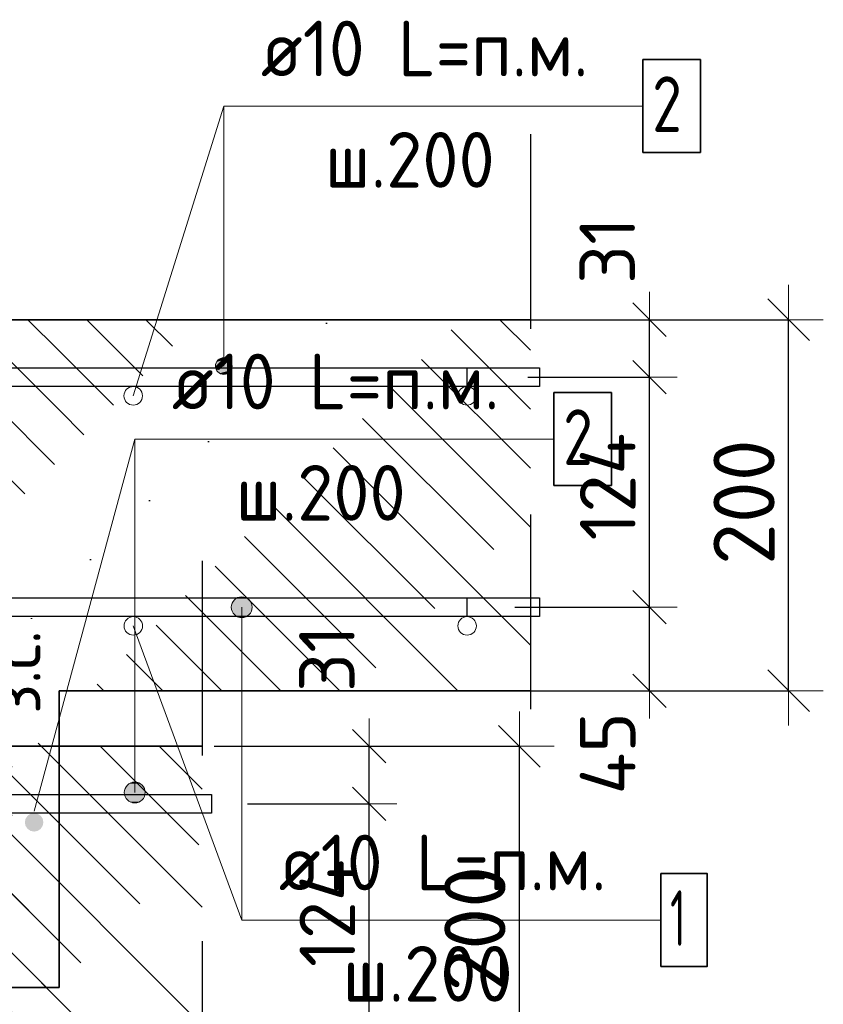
# Model space of a CAD drawing. Header units: metres. Extents: x -38 to 97, y -15 to 21.
# Tile 22 of 184: x 72.451 to 72.884, y 2.175 to 2.706. Entities that reach past the tile are written whole.
import ezdxf

# ---------------------------------------------------------------- set-up
doc = ezdxf.new("R2010")
doc.units = ezdxf.units.M
doc.header["$PDMODE"] = 65
doc.linetypes.add('______4', pattern=[0.135, 0.105, -0.03])
for name, color, linetype, lineweight in [('XR$3$Арм. стержнями верхней зоны', 180, 'Continuous', 35), ('XR$3$Арм. стержнями нижней зоны', 180, 'Continuous', 35), ('XR$3$Арм.стержн. Арматура края', 96, 'Continuous', 35), ('XR$3$Размерная линия (1)', 7, 'Continuous', 13), ('XR$3$Размерная линия_ общее', 7, 'Continuous', 13), ('XR$4$Арм. стержнями верхней зоны', 180, 'Continuous', 35), ('XR$4$Арм.стержн. Арматура края', 96, 'Continuous', 35), ('XR$4$ВК__отв в полу 1-2 эт', 220, 'Continuous', 25), ('XR$4$Размерная линия (1)', 7, 'Continuous', 13), ('XR$4$Размерная линия_ общее', 7, 'Continuous', 13)]:
    doc.layers.add(name, color=color, linetype=linetype, lineweight=lineweight)
doc.styles.add('ISOCPEUR', font='txt')
doc.dimstyles.new('DIMSTYLE_11', dxfattribs={"dimtxt": 0.033, "dimasz": 0.0375, "dimexe": 0, "dimexo": 0, "dimgap": 0.0165, "dimtad": 2, "dimdec": 0, "dimlfac": 1000, "dimrnd": 1, "dimzin": 12, "dimdsep": 46, "dimtxsty": 'ISOCPEUR', "dimblk1": 'ALL_ML_STRICH', "dimblk2": 'ALL_ML_STRICH', "dimsah": 1, "dimcen": 0, "dimclrd": 7, "dimclre": 256, "dimclrt": 7, "dimadec": 0, "dimazin": 0, "dimtfac": 1, "dimtdec": 0, "dimtix": 1, "dimtmove": 2, "dimatfit": 3, "dimfxl": 0, "dimtvp": 1.2, "dimtzin": 0, "dimlwd": 0, "dimlwe": -3, "dimarcsym": 0})
doc.dimstyles.new('DIMSTYLE_12', dxfattribs={"dimtxt": 0.03, "dimasz": 0.03, "dimexe": 0, "dimexo": 0, "dimgap": 0.015, "dimtad": 2, "dimdec": 0, "dimlfac": 1000, "dimrnd": 1, "dimzin": 12, "dimdsep": 46, "dimtxsty": 'ISOCPEUR', "dimblk1": 'ALL_ML_STRICH', "dimblk2": 'ALL_ML_STRICH', "dimsah": 1, "dimcen": 0, "dimclrd": 7, "dimclre": 256, "dimclrt": 7, "dimadec": 0, "dimazin": 0, "dimtfac": 1, "dimtdec": 0, "dimtix": 1, "dimtmove": 2, "dimatfit": 3, "dimfxl": 0, "dimtzin": 0, "dimlwd": 0, "dimlwe": -3, "dimarcsym": 0})
doc.dimstyles.new('DIMSTYLE_14', dxfattribs={"dimtxt": 0.03, "dimasz": 0.03, "dimexe": 0, "dimexo": 0, "dimgap": 0.015, "dimtad": 2, "dimdec": 0, "dimlfac": 1000, "dimrnd": 1, "dimzin": 12, "dimdsep": 46, "dimtxsty": 'ISOCPEUR', "dimblk1": 'ALL_ML_STRICH', "dimblk2": 'ALL_ML_STRICH', "dimsah": 1, "dimcen": 0, "dimclrd": 7, "dimclre": 256, "dimclrt": 7, "dimadec": 0, "dimazin": 0, "dimtfac": 1, "dimtdec": 0, "dimtix": 1, "dimtmove": 2, "dimatfit": 3, "dimfxl": 0, "dimtvp": 1.2, "dimtzin": 0, "dimlwd": 0, "dimlwe": -3, "dimarcsym": 0})
doc.dimstyles.new('DIMSTYLE_23', dxfattribs={"dimtxt": 0.03, "dimasz": 0.03, "dimexe": 0, "dimexo": 0, "dimgap": 0.015, "dimtad": 2, "dimdec": 0, "dimlfac": 1000, "dimrnd": 5, "dimzin": 12, "dimdsep": 46, "dimtxsty": 'ISOCPEUR', "dimblk1": 'ALL_ML_STRICH', "dimblk2": 'ALL_ML_STRICH', "dimsah": 1, "dimcen": 0, "dimclrd": 7, "dimclre": 256, "dimclrt": 7, "dimadec": 0, "dimazin": 0, "dimtfac": 1, "dimtdec": 0, "dimtix": 1, "dimtmove": 2, "dimatfit": 3, "dimfxl": 0, "dimtvp": 1.2, "dimtzin": 0, "dimlwd": 0, "dimlwe": -3, "dimarcsym": 0})
doc.dimstyles.new('DIMSTYLE_24', dxfattribs={"dimtxt": 0.03, "dimasz": 0.03, "dimexe": 0, "dimexo": 0, "dimgap": 0.015, "dimtad": 2, "dimdec": 0, "dimlfac": 1000, "dimrnd": 5, "dimzin": 12, "dimdsep": 46, "dimtxsty": 'ISOCPEUR', "dimblk1": 'ALL_ML_STRICH', "dimblk2": 'ALL_ML_STRICH', "dimsah": 1, "dimcen": 0, "dimclrd": 7, "dimclre": 256, "dimclrt": 7, "dimadec": 0, "dimazin": 0, "dimtfac": 1, "dimtdec": 0, "dimtix": 1, "dimtmove": 2, "dimatfit": 3, "dimfxl": 0, "dimtzin": 0, "dimlwd": 0, "dimlwe": -3, "dimarcsym": 0})
doc.dimstyles.new('DIMSTYLE_8', dxfattribs={"dimtxt": 0.033, "dimasz": 0.0375, "dimexe": 0, "dimexo": 0, "dimgap": 0.0165, "dimtad": 2, "dimdec": 0, "dimlfac": 1000, "dimrnd": 1, "dimzin": 12, "dimdsep": 46, "dimtxsty": 'ISOCPEUR', "dimblk1": 'ALL_ML_STRICH', "dimblk2": 'ALL_ML_STRICH', "dimsah": 1, "dimcen": 0, "dimclrd": 7, "dimclre": 256, "dimclrt": 7, "dimadec": 0, "dimazin": 0, "dimtfac": 1, "dimtdec": 0, "dimtix": 1, "dimtmove": 2, "dimatfit": 3, "dimfxl": 0, "dimtzin": 0, "dimlwd": 0, "dimlwe": -3, "dimarcsym": 0})
pattern_1 = [(135, (0, 0), (-0.031819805, -0.031819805), [0.4, -0.05, 0, -0.05]), (135, (-0.01591, -0.01591), (-0.031819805, -0.031819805), [0.8, -0.1, 0.1, -0.1])]

# ---------------------------------------------------------------- blocks, each defined once
blk = doc.blocks.new('ALL_ML_STRICH')
at = {"color": 0, "linetype": 'ByBlock', "lineweight": -2}
for p, q in [((0, -0.5), (0, 0.5)), ((-0.3, -0.3), (0.3, 0.3)), ((-1, 0), (0.5, 0))]:
    blk.add_line(p, q, dxfattribs=at)
blk = doc.blocks.new('*D97')
at = {"layer": 'DEFPOINTS', "color": 7, "linetype": 'Continuous', "lineweight": 13, "transparency": 33554687}
for p in [(72.69392, 2.54403), (72.69392, 2.34403), (72.86547, 2.34403)]:
    blk.add_point(p, dxfattribs=at)
at = {"layer": 'XR$3$Размерная линия_ общее', "color": 253, "linetype": 'Continuous', "lineweight": -2, "true_color": 0xa0a0a0, "transparency": 33554687}
for p, q in [((72.71392, 2.54403), (72.86547, 2.54403)), ((72.71392, 2.34403), (72.86547, 2.34403))]:
    blk.add_line(p, q, dxfattribs=at)
at = {"layer": 'XR$3$Размерная линия_ общее', "color": 7, "linetype": 'Continuous', "lineweight": -2, "transparency": 33554687}
blk.add_line((72.86547, 2.34403), (72.86547, 2.54403), dxfattribs=at)
at = {"layer": 'XR$3$Размерная линия_ общее', "color": 7, "linetype": 'Continuous', "lineweight": 13, "transparency": 33554687, "xscale": 0.0375, "yscale": 0.0375, "zscale": 0.0375}
for p, rotation in [((72.86547, 2.54403), 90), ((72.86547, 2.34403), 270)]:
    blk.add_blockref('ALL_ML_STRICH', p, dxfattribs=dict(at, rotation=rotation))
at = {"layer": 'XR$3$Размерная линия_ общее', "color": 7, "linetype": 'Continuous', "lineweight": 13, "transparency": 33554687, "insert": (72.84147, 2.44568), "char_height": 0.033, "width": 0.099, "attachment_point": 5, "rotation": 90, "style": 'ISOCPEUR'}
blk.add_mtext('\\A1;{200}', dxfattribs=at)
blk = doc.blocks.new('*D216')
at = {"layer": 'DEFPOINTS', "color": 7, "linetype": 'Continuous', "lineweight": 13, "transparency": 33554687}
for p in [(72.69781, 2.38903), (72.71066, 2.34403), (72.79047, 2.34403)]:
    blk.add_point(p, dxfattribs=at)
at = {"layer": 'XR$3$Размерная линия (1)', "color": 9, "linetype": 'Continuous', "lineweight": -2, "true_color": 0xc7c7c7, "transparency": 33554687}
for p, q in [((72.71781, 2.38903), (72.79047, 2.38903)), ((72.73066, 2.34403), (72.79047, 2.34403))]:
    blk.add_line(p, q, dxfattribs=at)
at = {"layer": 'XR$3$Размерная линия (1)', "color": 7, "linetype": 'Continuous', "lineweight": -2, "transparency": 33554687}
blk.add_line((72.79047, 2.34403), (72.79047, 2.38903), dxfattribs=at)
at = {"layer": 'XR$3$Размерная линия (1)', "color": 7, "linetype": 'Continuous', "lineweight": 13, "transparency": 33554687, "xscale": 0.03, "yscale": 0.03, "zscale": 0.03}
for p, rotation in [((72.79047, 2.38903), 90), ((72.79047, 2.34403), 270)]:
    blk.add_blockref('ALL_ML_STRICH', p, dxfattribs=dict(at, rotation=rotation))
at = {"layer": 'XR$3$Размерная линия (1)', "color": 7, "linetype": 'Continuous', "lineweight": 13, "transparency": 33554687, "insert": (72.76796, 2.31028), "char_height": 0.03, "width": 0.06, "attachment_point": 5, "rotation": 90, "style": 'ISOCPEUR'}
blk.add_mtext('\\A1;{45}', dxfattribs=at)
blk = doc.blocks.new('*D217')
at = {"layer": 'DEFPOINTS', "color": 7, "linetype": 'Continuous', "lineweight": 13, "transparency": 33554687}
for p in [(72.70483, 2.51303), (72.69781, 2.38903), (72.79047, 2.38903)]:
    blk.add_point(p, dxfattribs=at)
at = {"layer": 'XR$3$Размерная линия (1)', "color": 9, "linetype": 'Continuous', "lineweight": -2, "true_color": 0xc7c7c7, "transparency": 33554687}
for p, q in [((72.72483, 2.51303), (72.79047, 2.51303)), ((72.71781, 2.38903), (72.79047, 2.38903))]:
    blk.add_line(p, q, dxfattribs=at)
at = {"layer": 'XR$3$Размерная линия (1)', "color": 7, "linetype": 'Continuous', "lineweight": -2, "transparency": 33554687}
blk.add_line((72.79047, 2.38903), (72.79047, 2.51303), dxfattribs=at)
at = {"layer": 'XR$3$Размерная линия (1)', "color": 7, "linetype": 'Continuous', "lineweight": 13, "transparency": 33554687, "xscale": 0.03, "yscale": 0.03, "zscale": 0.03}
for p, rotation in [((72.79047, 2.51303), 90), ((72.79047, 2.38903), 270)]:
    blk.add_blockref('ALL_ML_STRICH', p, dxfattribs=dict(at, rotation=rotation))
at = {"layer": 'XR$3$Размерная линия (1)', "color": 7, "linetype": 'Continuous', "lineweight": 13, "transparency": 33554687, "insert": (72.76797, 2.45403), "char_height": 0.03, "width": 0.09, "attachment_point": 5, "rotation": 90, "style": 'ISOCPEUR'}
blk.add_mtext('\\A1;{124}', dxfattribs=at)
blk = doc.blocks.new('*D218')
at = {"layer": 'DEFPOINTS', "color": 7, "linetype": 'Continuous', "lineweight": 13, "transparency": 33554687}
for p in [(72.68696, 2.54403), (72.70483, 2.51303), (72.79047, 2.51303)]:
    blk.add_point(p, dxfattribs=at)
at = {"layer": 'XR$3$Размерная линия (1)', "color": 9, "linetype": 'Continuous', "lineweight": -2, "true_color": 0xc7c7c7, "transparency": 33554687}
for p, q in [((72.70696, 2.54403), (72.79047, 2.54403)), ((72.72483, 2.51303), (72.79047, 2.51303))]:
    blk.add_line(p, q, dxfattribs=at)
at = {"layer": 'XR$3$Размерная линия (1)', "color": 7, "linetype": 'Continuous', "lineweight": -2, "transparency": 33554687}
blk.add_line((72.79047, 2.51303), (72.79047, 2.54403), dxfattribs=at)
at = {"layer": 'XR$3$Размерная линия (1)', "color": 7, "linetype": 'Continuous', "lineweight": 13, "transparency": 33554687, "xscale": 0.03, "yscale": 0.03, "zscale": 0.03}
for p, rotation in [((72.79047, 2.54403), 90), ((72.79047, 2.51303), 270)]:
    blk.add_blockref('ALL_ML_STRICH', p, dxfattribs=dict(at, rotation=rotation))
at = {"layer": 'XR$3$Размерная линия (1)', "color": 7, "linetype": 'Continuous', "lineweight": 13, "transparency": 33554687, "insert": (72.76773, 2.58132), "char_height": 0.03, "width": 0.06, "attachment_point": 5, "rotation": 90, "style": 'ISOCPEUR'}
blk.add_mtext('\\A1;{31}', dxfattribs=at)
blk = doc.blocks.new('*D237')
at = {"layer": 'DEFPOINTS', "color": 7, "linetype": 'Continuous', "lineweight": 13, "transparency": 33554687}
for p in [(72.17211, 2.18403), (72.47211, 2.18403), (72.17211, 2.03505)]:
    blk.add_point(p, dxfattribs=at)
at = {"layer": 'XR$3$Размерная линия (1)', "color": 9, "linetype": 'Continuous', "lineweight": -2, "true_color": 0xc7c7c7, "transparency": 33554687}
for p, q in [((72.17211, 2.16403), (72.17211, 2.03505)), ((72.47211, 2.16403), (72.47211, 2.03505))]:
    blk.add_line(p, q, dxfattribs=at)
at = {"layer": 'XR$3$Размерная линия (1)', "color": 7, "linetype": 'Continuous', "lineweight": -2, "transparency": 33554687}
blk.add_line((72.17211, 2.03505), (72.47211, 2.03505), dxfattribs=at)
at = {"layer": 'XR$3$Размерная линия (1)', "color": 7, "linetype": 'Continuous', "lineweight": 13, "transparency": 33554687, "xscale": 0.03, "yscale": 0.03, "zscale": 0.03, "rotation": 180}
blk.add_blockref('ALL_ML_STRICH', (72.17211, 2.03505), dxfattribs=at)
at = {"layer": 'XR$3$Размерная линия (1)', "color": 7, "linetype": 'Continuous', "lineweight": 13, "transparency": 33554687, "xscale": 0.03, "yscale": 0.03, "zscale": 0.03}
blk.add_blockref('ALL_ML_STRICH', (72.47211, 2.03505), dxfattribs=at)
at = {"layer": 'XR$3$Размерная линия (1)', "color": 7, "linetype": 'Continuous', "lineweight": 13, "transparency": 33554687, "insert": (72.32361, 2.05755), "char_height": 0.03, "width": 0.09, "attachment_point": 5, "style": 'ISOCPEUR'}
blk.add_mtext('\\A1;{300}', dxfattribs=at)
blk = doc.blocks.new('*D241')
at = {"layer": 'DEFPOINTS', "color": 7, "linetype": 'Continuous', "lineweight": 13, "transparency": 33554687}
for p in [(72.43211, 2.22403), (72.47211, 2.18403), (72.43211, 2.11005)]:
    blk.add_point(p, dxfattribs=at)
at = {"layer": 'XR$3$Размерная линия (1)', "color": 9, "linetype": 'Continuous', "lineweight": -2, "true_color": 0xc7c7c7, "transparency": 33554687}
for p, q in [((72.43211, 2.20403), (72.43211, 2.11005)), ((72.47211, 2.16403), (72.47211, 2.11005))]:
    blk.add_line(p, q, dxfattribs=at)
at = {"layer": 'XR$3$Размерная линия (1)', "color": 7, "linetype": 'Continuous', "lineweight": -2, "transparency": 33554687}
blk.add_line((72.43211, 2.11005), (72.47211, 2.11005), dxfattribs=at)
at = {"layer": 'XR$3$Размерная линия (1)', "color": 7, "linetype": 'Continuous', "lineweight": 13, "transparency": 33554687, "xscale": 0.03, "yscale": 0.03, "zscale": 0.03, "rotation": 180}
blk.add_blockref('ALL_ML_STRICH', (72.43211, 2.11005), dxfattribs=at)
at = {"layer": 'XR$3$Размерная линия (1)', "color": 7, "linetype": 'Continuous', "lineweight": 13, "transparency": 33554687, "xscale": 0.03, "yscale": 0.03, "zscale": 0.03}
blk.add_blockref('ALL_ML_STRICH', (72.47211, 2.11005), dxfattribs=at)
at = {"layer": 'XR$3$Размерная линия (1)', "color": 7, "linetype": 'Continuous', "lineweight": 13, "transparency": 33554687, "insert": (72.51092, 2.13273), "char_height": 0.03, "width": 0.06, "attachment_point": 5, "style": 'ISOCPEUR'}
blk.add_mtext('\\A1;{40}', dxfattribs=at)
blk = doc.blocks.new('*D508')
at = {"layer": 'DEFPOINTS', "color": 7, "linetype": 'Continuous', "lineweight": 13, "transparency": 33554687}
for p in [(72.39559, 2.31411), (72.39559, 2.28811), (72.43558, 2.28811)]:
    blk.add_point(p, dxfattribs=at)
at = {"layer": 'XR$4$Размерная линия_ общее', "color": 253, "linetype": 'Continuous', "lineweight": -2, "true_color": 0xa0a0a0, "transparency": 33554687}
for p, q in [((72.41559, 2.31411), (72.43558, 2.31411)), ((72.41559, 2.28811), (72.43558, 2.28811))]:
    blk.add_line(p, q, dxfattribs=at)
at = {"layer": 'XR$4$Размерная линия_ общее', "color": 7, "linetype": 'Continuous', "lineweight": -2, "transparency": 33554687}
blk.add_line((72.43558, 2.28811), (72.43558, 2.31411), dxfattribs=at)
at = {"layer": 'XR$4$Размерная линия_ общее', "color": 7, "linetype": 'Continuous', "lineweight": 13, "transparency": 33554687, "xscale": 0.0375, "yscale": 0.0375, "zscale": 0.0375}
for p, rotation in [((72.43558, 2.31411), 90), ((72.43558, 2.28811), 270)]:
    blk.add_blockref('ALL_ML_STRICH', p, dxfattribs=dict(at, rotation=rotation))
at = {"layer": 'XR$4$Размерная линия_ общее', "color": 7, "linetype": 'Continuous', "lineweight": 13, "transparency": 33554687, "insert": (72.43511, 2.33147), "char_height": 0.027, "width": 0.00135, "attachment_point": 1, "rotation": 90, "line_spacing_factor": 0.60241, "style": 'ISOCPEUR'}
blk.add_mtext('з.с.', dxfattribs=at)
at = {"layer": 'XR$4$Размерная линия_ общее', "color": 7, "linetype": 'Continuous', "lineweight": 13, "transparency": 33554687, "insert": (72.41158, 2.35184), "char_height": 0.033, "width": 0.066, "attachment_point": 5, "rotation": 90, "style": 'ISOCPEUR'}
blk.add_mtext('\\A1;{26}', dxfattribs=at)
blk = doc.blocks.new('*D539')
at = {"layer": 'DEFPOINTS', "color": 7, "linetype": 'Continuous', "lineweight": 13, "transparency": 33554687}
for p in [(72.54881, 2.31411), (72.54881, 2.11411), (72.72036, 2.11411)]:
    blk.add_point(p, dxfattribs=at)
at = {"layer": 'XR$4$Размерная линия_ общее', "color": 253, "linetype": 'Continuous', "lineweight": -2, "true_color": 0xa0a0a0, "transparency": 33554687}
for p, q in [((72.56881, 2.31411), (72.72036, 2.31411)), ((72.56881, 2.11411), (72.72036, 2.11411))]:
    blk.add_line(p, q, dxfattribs=at)
at = {"layer": 'XR$4$Размерная линия_ общее', "color": 7, "linetype": 'Continuous', "lineweight": -2, "transparency": 33554687}
blk.add_line((72.72036, 2.11411), (72.72036, 2.31411), dxfattribs=at)
at = {"layer": 'XR$4$Размерная линия_ общее', "color": 7, "linetype": 'Continuous', "lineweight": 13, "transparency": 33554687, "xscale": 0.0375, "yscale": 0.0375, "zscale": 0.0375}
for p, rotation in [((72.72036, 2.31411), 90), ((72.72036, 2.11411), 270)]:
    blk.add_blockref('ALL_ML_STRICH', p, dxfattribs=dict(at, rotation=rotation))
at = {"layer": 'XR$4$Размерная линия_ общее', "color": 7, "linetype": 'Continuous', "lineweight": 13, "transparency": 33554687, "insert": (72.69636, 2.21576), "char_height": 0.033, "width": 0.099, "attachment_point": 5, "rotation": 90, "style": 'ISOCPEUR'}
blk.add_mtext('\\A1;{200}', dxfattribs=at)
blk = doc.blocks.new('*D541')
at = {"layer": 'DEFPOINTS', "color": 7, "linetype": 'Continuous', "lineweight": 13, "transparency": 33554687}
for p in [(72.55365, 2.28311), (72.54662, 2.15911), (72.63928, 2.15911)]:
    blk.add_point(p, dxfattribs=at)
at = {"layer": 'XR$4$Размерная линия (1)', "color": 9, "linetype": 'Continuous', "lineweight": -2, "true_color": 0xc7c7c7, "transparency": 33554687}
for p, q in [((72.57365, 2.28311), (72.63928, 2.28311)), ((72.56662, 2.15911), (72.63928, 2.15911))]:
    blk.add_line(p, q, dxfattribs=at)
at = {"layer": 'XR$4$Размерная линия (1)', "color": 7, "linetype": 'Continuous', "lineweight": -2, "transparency": 33554687}
blk.add_line((72.63928, 2.15911), (72.63928, 2.28311), dxfattribs=at)
at = {"layer": 'XR$4$Размерная линия (1)', "color": 7, "linetype": 'Continuous', "lineweight": 13, "transparency": 33554687, "xscale": 0.03, "yscale": 0.03, "zscale": 0.03}
for p, rotation in [((72.63928, 2.28311), 90), ((72.63928, 2.15911), 270)]:
    blk.add_blockref('ALL_ML_STRICH', p, dxfattribs=dict(at, rotation=rotation))
at = {"layer": 'XR$4$Размерная линия (1)', "color": 7, "linetype": 'Continuous', "lineweight": 13, "transparency": 33554687, "insert": (72.61678, 2.22411), "char_height": 0.03, "width": 0.09, "attachment_point": 5, "rotation": 90, "style": 'ISOCPEUR'}
blk.add_mtext('\\A1;{124}', dxfattribs=at)
blk = doc.blocks.new('*D542')
at = {"layer": 'DEFPOINTS', "color": 7, "linetype": 'Continuous', "lineweight": 13, "transparency": 33554687}
for p in [(72.53578, 2.31411), (72.55365, 2.28311), (72.63928, 2.28311)]:
    blk.add_point(p, dxfattribs=at)
at = {"layer": 'XR$4$Размерная линия (1)', "color": 9, "linetype": 'Continuous', "lineweight": -2, "true_color": 0xc7c7c7, "transparency": 33554687}
for p, q in [((72.55578, 2.31411), (72.63928, 2.31411)), ((72.57365, 2.28311), (72.63928, 2.28311))]:
    blk.add_line(p, q, dxfattribs=at)
at = {"layer": 'XR$4$Размерная линия (1)', "color": 7, "linetype": 'Continuous', "lineweight": -2, "transparency": 33554687}
blk.add_line((72.63928, 2.28311), (72.63928, 2.31411), dxfattribs=at)
at = {"layer": 'XR$4$Размерная линия (1)', "color": 7, "linetype": 'Continuous', "lineweight": 13, "transparency": 33554687, "xscale": 0.03, "yscale": 0.03, "zscale": 0.03}
for p, rotation in [((72.63928, 2.31411), 90), ((72.63928, 2.28311), 270)]:
    blk.add_blockref('ALL_ML_STRICH', p, dxfattribs=dict(at, rotation=rotation))
at = {"layer": 'XR$4$Размерная линия (1)', "color": 7, "linetype": 'Continuous', "lineweight": 13, "transparency": 33554687, "insert": (72.61654, 2.3614), "char_height": 0.03, "width": 0.06, "attachment_point": 5, "rotation": 90, "style": 'ISOCPEUR'}
blk.add_mtext('\\A1;{31}', dxfattribs=at)

msp = doc.modelspace()

# ---------------------------------------------------------------- hatches: boundary and pattern name
at = {"linetype": 'Continuous', "lineweight": 13, "transparency": 33554687}
h = msp.add_hatch(dxfattribs=at)
h.set_pattern_fill('__________540', scale=0.015, style=0, pattern_type=2)
h.set_pattern_definition(pattern_1)
h.paths.add_polyline_path([(72.47211, 2.54403), (72.17211, 2.54403), (72.17211, 2.18403), (72.47211, 2.18403)], flags=0)
at = {"linetype": 'Continuous', "lineweight": 25, "transparency": 33554687}
h = msp.add_hatch(dxfattribs=at)
h.set_pattern_fill('__________540', scale=0.015, style=0, pattern_type=2)
h.set_pattern_definition(pattern_1)
h.paths.add_polyline_path([(72.47211, 2.54403), (72.47211, 2.34403), (72.72626, 2.34403), (72.72626, 2.54403)], flags=0)
at = {"linetype": 'Continuous', "lineweight": 13, "transparency": 33554687}
h = msp.add_hatch(dxfattribs=at)
h.set_pattern_fill('__________540', scale=0.015, style=0, pattern_type=2)
h.set_pattern_definition(pattern_1)
h.paths.add_polyline_path([(72.11868, 2.31411), (72.11868, 2.11411), (72.54928, 2.11411), (72.54928, 2.31411)], flags=0)
at = {"layer": 'XR$3$Арм. стержнями верхней зоны', "linetype": 'Continuous', "lineweight": 13, "transparency": 33554687}
for points in [[(72.56482, 2.52128), (72.55708, 2.52128), (72.55645, 2.51903)], [(72.56482, 2.52128), (72.55645, 2.51903), (72.56545, 2.51903)], [(72.5632, 2.5229), (72.5587, 2.5229), (72.55708, 2.52128)], [(72.5632, 2.5229), (72.55708, 2.52128), (72.56482, 2.52128)], [(72.5587, 2.5229), (72.5632, 2.5229), (72.56095, 2.52353)], [(72.56545, 2.51903), (72.55645, 2.51903), (72.55708, 2.51678)], [(72.56545, 2.51903), (72.55708, 2.51678), (72.56482, 2.51678)], [(72.56482, 2.51678), (72.55708, 2.51678), (72.5587, 2.51516)], [(72.56482, 2.51678), (72.5587, 2.51516), (72.5632, 2.51516)], [(72.5632, 2.51516), (72.5587, 2.51516), (72.56095, 2.51453)]]:
    msp.add_hatch(color=7, dxfattribs=at).paths.add_polyline_path(points)
at = {"layer": 'XR$3$Арм. стержнями нижней зоны', "linetype": 'Continuous', "lineweight": 13, "transparency": 33554687}
for points in [[(72.56578, 2.39185), (72.57545, 2.39185), (72.57343, 2.39387)], [(72.56578, 2.39185), (72.57343, 2.39387), (72.5678, 2.39387)], [(72.5678, 2.39387), (72.57343, 2.39387), (72.57062, 2.39466)], [(72.56499, 2.38903), (72.57624, 2.38903), (72.57545, 2.39185)], [(72.56499, 2.38903), (72.57545, 2.39185), (72.56578, 2.39185)], [(72.56578, 2.38622), (72.57624, 2.38903), (72.56499, 2.38903)], [(72.56578, 2.38622), (72.57545, 2.38622), (72.57624, 2.38903)], [(72.5678, 2.3842), (72.57545, 2.38622), (72.56578, 2.38622)], [(72.5678, 2.3842), (72.57343, 2.3842), (72.57545, 2.38622)], [(72.57343, 2.3842), (72.5678, 2.3842), (72.57062, 2.38341)]]:
    msp.add_hatch(color=7, dxfattribs=at).paths.add_polyline_path(points)
at = {"layer": 'XR$4$Арм. стержнями верхней зоны', "linetype": 'Continuous', "lineweight": 13, "transparency": 33554687}
for points in [[(72.51575, 2.294), (72.51012, 2.294), (72.5081, 2.29197)], [(72.51575, 2.294), (72.5081, 2.29197), (72.51777, 2.29197)], [(72.51012, 2.294), (72.51575, 2.294), (72.51294, 2.29479)], [(72.51777, 2.29197), (72.5081, 2.29197), (72.50731, 2.28916)], [(72.51777, 2.29197), (72.50731, 2.28916), (72.51856, 2.28916)], [(72.51856, 2.28916), (72.50731, 2.28916), (72.5081, 2.28635)], [(72.51856, 2.28916), (72.5081, 2.28635), (72.51777, 2.28635)], [(72.51777, 2.28635), (72.5081, 2.28635), (72.51012, 2.28432)], [(72.51777, 2.28635), (72.51012, 2.28432), (72.51575, 2.28432)], [(72.51575, 2.28432), (72.51012, 2.28432), (72.51294, 2.28354)]]:
    msp.add_hatch(color=7, dxfattribs=at).paths.add_polyline_path(points)
at = {"layer": 'XR$4$Арм. стержнями верхней зоны', "linetype": 'Continuous', "lineweight": 50, "transparency": 33554687}
msp.add_hatch(color=4, dxfattribs=at).paths.add_polyline_path([(72.46368, 2.27311), (72.4633, 2.27502), (72.46222, 2.27665), (72.4606, 2.27773), (72.45868, 2.27811), (72.45677, 2.27773), (72.45515, 2.27665), (72.45406, 2.27502), (72.45368, 2.27311), (72.45406, 2.2712), (72.45515, 2.26958), (72.45677, 2.26849), (72.45868, 2.26811), (72.4606, 2.26849), (72.46222, 2.26958), (72.4633, 2.2712)])

# ---------------------------------------------------------------- linework, layer by layer
at = {"color": 7, "linetype": 'Continuous', "lineweight": 13, "transparency": 33554687}
for p, q in [((72.51211, 2.50298), (72.56095, 2.6592)), ((72.51215, 2.37898), (72.57062, 2.22046))]:
    msp.add_line(p, q, dxfattribs=at)
at = {"color": 7, "linetype": '______4', "lineweight": 25, "transparency": 33554687}
for p, q in [((72.72626, 2.64403), (72.72626, 2.24403)), ((72.54928, 2.41411), (72.54928, 2.01411))]:
    msp.add_line(p, q, dxfattribs=at)
at = {"color": 7, "linetype": 'Continuous', "lineweight": 35, "transparency": 33554687}
for p, q in [((72.47211, 2.54403), (72.17211, 2.54403)), ((72.72626, 2.54403), (72.47211, 2.54403)), ((72.47211, 2.18403), (72.47211, 2.34403)), ((72.47211, 2.34403), (72.72626, 2.34403)), ((72.54928, 2.31411), (72.11868, 2.31411)), ((72.17211, 2.18403), (72.47211, 2.18403))]:
    msp.add_line(p, q, dxfattribs=at)
at = {"color": 7, "linetype": 'Continuous', "lineweight": 13, "transparency": 33554687}
for centre in [(72.51211, 2.50298), (72.69211, 2.50298), (72.51215, 2.37898), (72.69215, 2.37898)]:
    msp.add_circle(centre, 0.005, dxfattribs=at)
at = {"layer": 'XR$3$Арм. стержнями верхней зоны', "color": 7, "linetype": 'Continuous', "lineweight": 13, "transparency": 33554687}
for p, q in [((72.56095, 2.6592), (72.78695, 2.6592)), ((72.56095, 2.6592), (72.56095, 2.51903)), ((72.56095, 2.52353), (72.56095, 2.52353)), ((72.55645, 2.51903), (72.55645, 2.51903)), ((72.56545, 2.51903), (72.56545, 2.51903)), ((72.56095, 2.51453), (72.56095, 2.51453))]:
    msp.add_line(p, q, dxfattribs=at)
at = {"layer": 'XR$3$Арм. стержнями верхней зоны', "color": 7, "linetype": 'Continuous', "lineweight": 35, "transparency": 33554687}
msp.add_lwpolyline([(72.78695, 2.6342), (72.81795, 2.6342), (72.81795, 2.6842), (72.78695, 2.6842), (72.78695, 2.6342)], dxfattribs=at)
at = {"layer": 'XR$3$Арм. стержнями верхней зоны', "color": 4, "linetype": 'Continuous', "lineweight": 25, "transparency": 33554687}
msp.add_lwpolyline([(72.19209, 2.51803), (72.73126, 2.51803), (72.73126, 2.50803), (72.19209, 2.50803), (72.19209, 2.51803)], dxfattribs=at)
at = {"layer": 'XR$3$Арм. стержнями верхней зоны', "color": 7, "linetype": 'Continuous', "lineweight": 13, "transparency": 33554687}
msp.add_circle((72.56095, 2.51903), 0.0045, dxfattribs=at)
at = {"layer": 'XR$3$Арм. стержнями нижней зоны', "color": 7, "linetype": 'Continuous', "lineweight": 13, "transparency": 33554687}
for p, q in [((72.57062, 2.39466), (72.57062, 2.39466)), ((72.56499, 2.38903), (72.56499, 2.38903)), ((72.57062, 2.22046), (72.57062, 2.38903)), ((72.57624, 2.38903), (72.57624, 2.38903)), ((72.57062, 2.38341), (72.57062, 2.38341)), ((72.57062, 2.22046), (72.79662, 2.22046))]:
    msp.add_line(p, q, dxfattribs=at)
at = {"layer": 'XR$3$Арм. стержнями нижней зоны', "color": 4, "linetype": 'Continuous', "lineweight": 25, "transparency": 33554687}
msp.add_lwpolyline([(72.19206, 2.39403), (72.73126, 2.39403), (72.73126, 2.38403), (72.19206, 2.38403), (72.19206, 2.39403)], dxfattribs=at)
at = {"layer": 'XR$3$Арм. стержнями нижней зоны', "color": 7, "linetype": 'Continuous', "lineweight": 35, "transparency": 33554687}
msp.add_lwpolyline([(72.79662, 2.19546), (72.82162, 2.19546), (72.82162, 2.24546), (72.79662, 2.24546), (72.79662, 2.19546)], dxfattribs=at)
at = {"layer": 'XR$3$Арм. стержнями нижней зоны', "color": 7, "linetype": 'Continuous', "lineweight": 13, "transparency": 33554687}
msp.add_circle((72.57062, 2.38903), 0.00563, dxfattribs=at)
at = {"layer": 'XR$3$Арм.стержн. Арматура края', "color": 4, "linetype": 'Continuous', "lineweight": 25, "transparency": 33554687}
for points in [[(72.22538, 2.51803), (72.69203, 2.51803), (72.69203, 2.50803)], [(72.69203, 2.50803), (72.22607, 2.50803)], [(72.22607, 2.39403), (72.69203, 2.39403), (72.69203, 2.38403), (72.22538, 2.38403)]]:
    msp.add_lwpolyline(points, dxfattribs=at)
at = {"layer": 'XR$4$Арм. стержнями верхней зоны', "color": 7, "linetype": 'Continuous', "lineweight": 13, "transparency": 33554687}
for p, q in [((72.51294, 2.47971), (72.73894, 2.47971)), ((72.51294, 2.47971), (72.51294, 2.28916)), ((72.51294, 2.29479), (72.51294, 2.29479)), ((72.50731, 2.28916), (72.50731, 2.28916)), ((72.51856, 2.28916), (72.51856, 2.28916)), ((72.51294, 2.28354), (72.51294, 2.28354))]:
    msp.add_line(p, q, dxfattribs=at)
at = {"layer": 'XR$4$Арм. стержнями верхней зоны', "color": 7, "linetype": 'Continuous', "lineweight": 35, "transparency": 33554687}
msp.add_lwpolyline([(72.73894, 2.45471), (72.76994, 2.45471), (72.76994, 2.50471), (72.73894, 2.50471), (72.73894, 2.45471)], dxfattribs=at)
at = {"layer": 'XR$4$Арм. стержнями верхней зоны', "color": 4, "linetype": 'Continuous', "lineweight": 25, "transparency": 33554687}
msp.add_lwpolyline([(72.13869, 2.28811), (72.55428, 2.28811), (72.55428, 2.27811), (72.13869, 2.27811), (72.13869, 2.28811)], dxfattribs=at)
msp.add_lwpolyline([(72.13869, 2.28811), (72.55428, 2.28811), (72.55428, 2.27811), (72.13869, 2.27811), (72.13869, 2.28811)], dxfattribs=at)
at = {"layer": 'XR$4$Арм. стержнями верхней зоны', "color": 7, "linetype": 'Continuous', "lineweight": 13, "transparency": 33554687}
msp.add_circle((72.51294, 2.28916), 0.00563, dxfattribs=at)
at = {"layer": 'XR$4$Арм.стержн. Арматура края', "color": 4, "linetype": 'Continuous', "lineweight": 25, "transparency": 33554687}
msp.add_lwpolyline([(72.16721, 2.28811), (72.55428, 2.28811), (72.55428, 2.27811), (72.1679, 2.27811)], dxfattribs=at)
msp.add_lwpolyline([(72.16721, 2.28811), (72.55428, 2.28811), (72.55428, 2.27811), (72.1679, 2.27811)], dxfattribs=at)
at = {"layer": 'XR$4$ВК__отв в полу 1-2 эт', "color": 7, "linetype": 'Continuous', "lineweight": 13, "transparency": 33554687}
msp.add_line((72.45868, 2.27911), (72.51294, 2.47971), dxfattribs=at)

# ---------------------------------------------------------------- texts
at = {"layer": 'XR$3$Арм. стержнями верхней зоны', "color": 7, "linetype": 'Continuous', "lineweight": 25, "transparency": 33554687, "char_height": 0.03, "attachment_point": 7, "style": 'ISOCPEUR'}
for s, insert, width in [('\\W0.94;ø10 L=п.м.', (72.58095, 2.6752), 0.1999831), ('\\W0.78;2', (72.79195, 2.6452), 0.0326407), ('\\W0.95;ш.200 ', (72.61545, 2.6152), 0.1311997)]:
    msp.add_mtext(s, dxfattribs=dict(at, insert=insert, width=width))
at = {"layer": 'XR$3$Арм. стержнями нижней зоны', "color": 7, "linetype": 'Continuous', "lineweight": 25, "transparency": 33554687, "char_height": 0.03, "attachment_point": 7, "style": 'ISOCPEUR'}
for s, insert, width in [('\\W0.94;ø10 L=п.м.', (72.59062, 2.23646), 0.1999831), ('\\W0.56;1', (72.80162, 2.20646), 0.0233333), ('\\W0.95;ш.200 ', (72.62512, 2.17646), 0.1311996)]:
    msp.add_mtext(s, dxfattribs=dict(at, insert=insert, width=width))
at = {"layer": 'XR$4$Арм. стержнями верхней зоны', "color": 7, "linetype": 'Continuous', "lineweight": 25, "transparency": 33554687, "char_height": 0.03, "attachment_point": 7, "style": 'ISOCPEUR'}
for s, insert, width in [('\\W0.94;ø10 L=п.м.', (72.53294, 2.49571), 0.199983), ('\\W0.78;2', (72.74394, 2.46571), 0.0326407), ('\\W0.95;ш.200 ', (72.56744, 2.43571), 0.1311997)]:
    msp.add_mtext(s, dxfattribs=dict(at, insert=insert, width=width))

# ---------------------------------------------------------------- dimensions: what is measured, and where the dimension line sits
at = {"layer": 'XR$3$Размерная линия (1)', "color": 7, "linetype": 'Continuous', "lineweight": 13, "transparency": 33554687}
for base, p1, p2, dimstyle, picture, middle in [((72.79047, 2.54403), (72.72483, 2.51303), (72.70696, 2.54403), 'DIMSTYLE_14', '*D218', (72.76773, 2.58132)), ((72.79047, 2.51303), (72.71781, 2.38903), (72.72483, 2.51303), 'DIMSTYLE_12', '*D217', (72.76797, 2.45403)), ((72.79047, 2.38903), (72.73066, 2.34403), (72.71781, 2.38903), 'DIMSTYLE_14', '*D216', (72.76796, 2.31028))]:
    dim = msp.add_linear_dim(base=base, p1=p1, p2=p2, angle=90, dimstyle=dimstyle, override={"dimpost": '<>', "dimclrd": 7, "dimclre": 9, "dimclrt": 7, "dimlwd": 0, "dimlwe": 65533}, dxfattribs=at)
    dim.commit()
    dim.dimension.update_dxf_attribs({"geometry": picture, "text_midpoint": middle, "dimtype": 160})
for base, p1, dimstyle, picture, middle in [((72.47211, 2.11005), (72.43211, 2.20403), 'DIMSTYLE_23', '*D241', (72.51092, 2.13273)), ((72.47211, 2.03505), (72.17211, 2.16403), 'DIMSTYLE_24', '*D237', (72.32361, 2.05755))]:
    dim = msp.add_linear_dim(base=base, p1=p1, p2=(72.47211, 2.16403), dimstyle=dimstyle, override={"dimpost": '<>', "dimclrd": 7, "dimclre": 9, "dimclrt": 7, "dimlwd": 0, "dimlwe": 65533}, dxfattribs=at)
    dim.commit()
    dim.dimension.update_dxf_attribs({"geometry": picture, "text_midpoint": middle, "dimtype": 160})
at = {"layer": 'XR$3$Размерная линия_ общее', "color": 7, "linetype": 'Continuous', "lineweight": 13, "transparency": 33554687}
dim = msp.add_linear_dim(base=(72.86547, 2.54403), p1=(72.71392, 2.34403), p2=(72.71392, 2.54403), angle=90, dimstyle='DIMSTYLE_8', override={"dimpost": '<>', "dimclrd": 7, "dimclre": 253, "dimclrt": 7, "dimlwd": 0, "dimlwe": 65533}, dxfattribs=at)
dim.commit()
dim.dimension.update_dxf_attribs({"geometry": '*D97', "text_midpoint": (72.84147, 2.44568), "dimtype": 160})
at = {"layer": 'XR$4$Размерная линия (1)', "color": 7, "linetype": 'Continuous', "lineweight": 13, "transparency": 33554687}
for base, p1, p2, dimstyle, picture, middle in [((72.63928, 2.31411), (72.57365, 2.28311), (72.55578, 2.31411), 'DIMSTYLE_14', '*D542', (72.61654, 2.3614)), ((72.63928, 2.28311), (72.56662, 2.15911), (72.57365, 2.28311), 'DIMSTYLE_12', '*D541', (72.61678, 2.22411))]:
    dim = msp.add_linear_dim(base=base, p1=p1, p2=p2, angle=90, dimstyle=dimstyle, override={"dimpost": '<>', "dimclrd": 7, "dimclre": 9, "dimclrt": 7, "dimlwd": 0, "dimlwe": 65533}, dxfattribs=at)
    dim.commit()
    dim.dimension.update_dxf_attribs({"geometry": picture, "text_midpoint": middle, "dimtype": 160})
at = {"layer": 'XR$4$Размерная линия_ общее', "color": 7, "linetype": 'Continuous', "lineweight": 13, "transparency": 33554687}
dim = msp.add_linear_dim(base=(72.43558, 2.31411), p1=(72.41559, 2.28811), p2=(72.41559, 2.31411), angle=90, text='<>\\Xз.с.', dimstyle='DIMSTYLE_11', override={"dimpost": '<>', "dimclrd": 7, "dimclre": 253, "dimclrt": 7, "dimlwd": 0, "dimlwe": 65533}, dxfattribs=at)
dim.commit()
dim.dimension.update_dxf_attribs({"geometry": '*D508', "text_midpoint": (72.41158, 2.35184), "dimtype": 160})
dim = msp.add_linear_dim(base=(72.72036, 2.31411), p1=(72.56881, 2.11411), p2=(72.56881, 2.31411), angle=90, dimstyle='DIMSTYLE_8', override={"dimpost": '<>', "dimclrd": 7, "dimclre": 253, "dimclrt": 7, "dimlwd": 0, "dimlwe": 65533}, dxfattribs=at)
dim.commit()
dim.dimension.update_dxf_attribs({"geometry": '*D539', "text_midpoint": (72.69636, 2.21576), "dimtype": 160})

doc.saveas('drawing.dxf')
